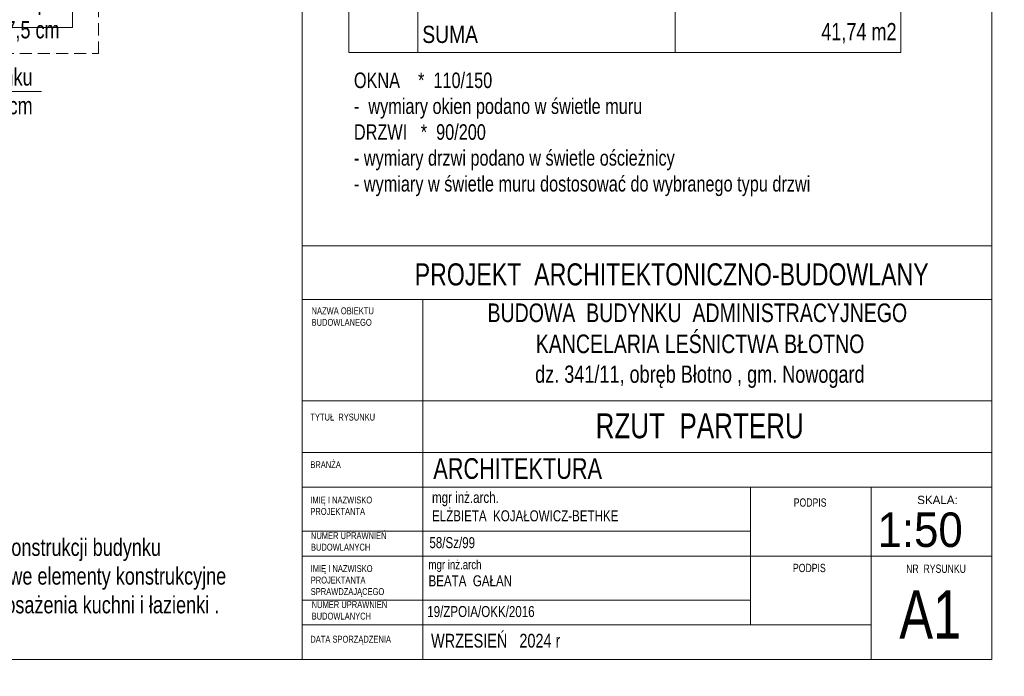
# Model space of a CAD drawing. Header units: inches. Extents: x 53031 to 98566, y -51777 to -15616.
# Tile 31 of 45: x 54576 to 55290, y -17765 to -17289. Entities that reach past the tile are written whole.
import ezdxf
from ezdxf.enums import TextEntityAlignment as Align

# ---------------------------------------------------------------- set-up
doc = ezdxf.new("R2010")
doc.units = ezdxf.units.IN
doc.header["$MEASUREMENT"] = 0
doc.linetypes.add('HIDDEN', pattern=[0.375, 0.25, -0.125])
for name, color, linetype, lineweight in [('A--tabelka rysunku', 7, 'Continuous', 0), ('A--tabelka-opisy scian', 7, 'Continuous', 0), ('A--tabelka-opisy uwagi', 7, 'Continuous', 0), ('A--tabelka-zest.pow.', 7, 'Continuous', 0), ('A36-obrzeże', 252, 'Continuous', 0), ('p--dach', 2, 'Continuous', 30), ('p--opisy dodatkowe', 62, 'Continuous', 0)]:
    doc.layers.add(name, color=color, linetype=linetype, lineweight=lineweight)
doc.styles.add('1-50', font='arial.ttf', dxfattribs={"width": 0.75, "height": 12.5})
doc.styles.add('1-500', font='arial.ttf', dxfattribs={"width": 0.75, "height": 1.25})
doc.styles.add('Arial narrow', font='arial.ttf', dxfattribs={"width": 0.75})
doc.styles.get("Standard").update_dxf_attribs({"font": 'arial.ttf', "width": 0.75})
doc.styles.add('STYL-1', font='arial.ttf', dxfattribs={"width": 0.75})

msp = doc.modelspace()

# ---------------------------------------------------------------- linework, layer by layer
at = {"layer": 'A--tabelka rysunku', "linetype": 'Continuous'}
for p, q in [((54780.894, -17452.433), (54780.894, -16337.433)), ((55280.894, -17452.433), (54780.894, -17452.433)), ((55280.894, -17491.495), (54780.894, -17491.495)), ((54868.394, -17491.495), (54868.394, -17752.433)), ((55280.894, -17564.933), (54780.894, -17564.933)), ((55280.894, -17564.933), (54780.894, -17564.933)), ((55280.894, -17602.433), (54780.894, -17602.433)), ((55280.894, -17627.433), (54780.894, -17627.433)), ((55105.894, -17727.433), (55105.894, -17627.433)), ((55193.394, -17752.433), (55193.394, -17627.433)), ((55105.894, -17659.433), (54780.894, -17659.433)), ((55193.394, -17677.433), (54780.894, -17677.433)), ((55193.394, -17677.433), (55280.894, -17677.433)), ((55105.894, -17709.433), (54780.894, -17709.433)), ((55193.394, -17727.433), (54780.894, -17727.433))]:
    msp.add_line(p, q, dxfattribs=at)
for points in [[(53340.894, -17752.433), (55280.894, -17752.433), (55280.894, -16337.433), (53340.894, -16337.433)], [(54780.894, -17752.433), (55280.894, -17752.433), (55280.894, -17452.433), (54780.894, -17452.433)]]:
    msp.add_lwpolyline(points, close=True, dxfattribs=at)
at = {"layer": 'A--tabelka-zest.pow.'}
for p, q in [((54864.794, -17112.249), (54864.794, -17312.249)), ((55051.31, -17112.249), (55051.31, -17312.249)), ((54814.794, -17312.249), (55214.794, -17312.249))]:
    msp.add_line(p, q, dxfattribs=at)
msp.add_lwpolyline([(54814.794, -17312.249), (54814.794, -17112.249), (55214.794, -17112.249), (55214.794, -17312.249)], dxfattribs=at)
at = {"layer": 'A36-obrzeże', "linetype": 'Continuous', "ltscale": 35}
msp.add_lwpolyline([(53817.585, -17294.175), (53532.085, -17294.175), (53532.085, -16613.675), (54614.585, -16613.675), (54614.585, -17294.175), (54221.085, -17294.175)], dxfattribs=at)
at = {"layer": 'p--dach', "color": 6, "linetype": 'HIDDEN', "lineweight": 20, "ltscale": 35}
msp.add_lwpolyline([(53513.225, -17313.035), (54633.445, -17313.035), (54633.445, -16594.815), (53513.225, -16594.815)], close=True, dxfattribs=at)
at = {"layer": 'p--opisy dodatkowe'}
msp.add_lwpolyline([(54592.165, -17340.583), (54454.091, -17340.583), (54434.366, -17280.414)], dxfattribs=at)

# ---------------------------------------------------------------- texts
at = {"layer": 'A--tabelka rysunku', "style": 'Arial narrow'}
msp.add_text('SKALA:', height=6, dxfattribs=at).set_placement((55226.754, -17633.767), align=Align.TOP_LEFT)
at = {"layer": 'A--tabelka rysunku', "style": 'Arial narrow', "width": 0.908571}
msp.add_text('1:50', height=25, dxfattribs=at).set_placement((55198.017, -17645.868), align=Align.TOP_LEFT)
at = {"layer": 'A--tabelka rysunku', "ltscale": 35, "attachment_point": 2}
for s, insert, char_height, width, style in [('PROJEKT  ARCHITEKTONICZNO-BUDOWLANY', (55048.799, -17465.221), 16, 627.98218, 'Arial narrow'), ('RZUT  PARTERU', (55069.106, -17574.044), 18, 589.37616, 'STYL-1'), ('\\pxql;ARCHITEKTURA ', (55190.048, -17606.506), 15, 627.98218, 'Arial narrow')]:
    msp.add_mtext(s, dxfattribs=dict(at, insert=insert, char_height=char_height, width=width, style=style))
at = {"layer": 'A--tabelka rysunku'}
for s, insert, char_height, width, attachment_point, style in [('NAZWA OBIEKTU\\PBUDOWLANEGO', (54787.819, -17497.17), 5, 277.17637, 1, 'Arial narrow'), ('{\\H0.75x;BUDOWA  BUDYNKU  ADMINISTRACYJNEGO\\P KANCELARIA LEŚNICTWA BŁOTNO\\P\\H0.9259x; dz. 341/11, obręb Błotno , gm. Nowogard}', (55067.403, -17494.329), 18, 597.29156, 2, '1-500'), ('TYTUŁ  RYSUNKU', (54786.913, -17574.201), 5, 277.17637, 1, 'Arial narrow'), ('BRANŻA', (54786.913, -17608.708), 5, 277.17637, 1, 'Arial narrow'), ('IMIĘ I NAZWISKO \\PPROJEKTANTA', (54786.913, -17634.316), 5, 277.17637, 1, 'Arial narrow'), ('PODPIS ', (55137.246, -17635.652), 6, 277.17637, 1, 'Arial narrow'), ('NUMER UPRAWNIEŃ \\PBUDOWLANYCH', (54787.358, -17660.179), 5, 277.17637, 1, 'Arial narrow'), ('\\P58/Sz/99', (54873.207, -17650.413), 8, 277.17637, 1, 'Arial narrow'), ('{\\H0.8333x;mgr inż.arch\\P}BEATA  GAŁAN    \\P    ', (54872.552, -17680.324), 8, 219.89178, 1, 'Arial narrow'), ('IMIĘ I NAZWISKO \\PPROJEKTANTA\\PSPRAWDZAJĄCEGO', (54787.197, -17684.045), 5, 277.17637, 1, 'Arial narrow'), ('PODPIS  ', (55136.677, -17683.106), 6, 277.17637, 1, 'Arial narrow'), ('NR  RYSUNKU', (55218.74, -17683.644), 6, 72.14614, 1, 'Arial narrow'), ('A1', (55213.764, -17702.368), 35, 65.0967, 1, 'Arial narrow'), ('NUMER UPRAWNIEŃ \\PBUDOWLANYCH', (54787.878, -17710.196), 5, 277.17637, 1, 'Arial narrow'), (' 19/ZPOIA/OKK/2016\\P       ', (54869.324, -17713.695), 8, 219.89178, 1, 'Arial narrow'), ('WRZESIEŃ   2024 r', (54874.397, -17733.86), 10, 277.17637, 1, 'Arial narrow'), ('DATA SPORZĄDZENIA', (54786.913, -17735.257), 5, 277.17637, 1, 'Arial narrow')]:
    msp.add_mtext(s, dxfattribs=dict(at, insert=insert, char_height=char_height, width=width, attachment_point=attachment_point, style=style))
at = {"layer": 'A--tabelka rysunku', "insert": (54875.107, -17630.955), "char_height": 8, "width": 277.17637, "attachment_point": 1}
msp.add_mtext('{\\W0.75;mgr inż.arch.\\PELŻBIETA  KOJAŁOWICZ-BETHKE}', dxfattribs=at)
at = {"layer": 'A--tabelka-opisy scian', "lineweight": 5, "insert": (54818.506, -17326.875), "char_height": 9, "width": 530.30439, "attachment_point": 1, "style": '1-50'}
msp.add_mtext('{\\H1.25x;OKNA    *  110/150 \\P-  wymiary okien podano w świetle muru\\PDRZWI   *  90/200 \\P- wymiary drzwi podano w świetle ościeżnicy\\P- wymiary w świetle muru dostosować do wybranego typu drzwi}', dxfattribs=at)
at = {"layer": 'A--tabelka-opisy uwagi', "linetype": 'Continuous', "lineweight": 5, "insert": (54422.448, -17644.015), "char_height": 12.5, "width": 333.93037, "attachment_point": 1, "style": '1-50'}
msp.add_mtext('UWAGI:\\PNa etapie wykonywania konstrukcji budynku \\Pnależy wykonać  dodatkowe elementy konstrukcyjne służące do montażu wyposażenia kuchni i łazienki .', dxfattribs=at)
at = {"layer": 'A--tabelka-zest.pow.', "width": 0.8}
msp.add_text('SUMA', height=12.5, dxfattribs=at).set_placement((54868.043, -17292.944), align=Align.TOP_LEFT)
at = {"layer": 'A--tabelka-zest.pow.', "insert": (55148.313, -17290.971), "char_height": 12.5, "width": 63.48431, "attachment_point": 1, "style": '1-50'}
msp.add_mtext('\\pxqr;41,74 m2', dxfattribs=at)
at = {"layer": 'p--opisy dodatkowe', "char_height": 12.5, "style": '1-50'}
for s, insert, width, attachment_point in [('rura spustowa\\P%%c7,5 cm', (54555.705, -17268.774), 177.1707, 1), ('opaska wokół budynku\\Pszer.50 cm', (54585.654, -17323.799), 167.1707, 3)]:
    msp.add_mtext(s, dxfattribs=dict(at, insert=insert, width=width, attachment_point=attachment_point))

doc.saveas('drawing.dxf')
